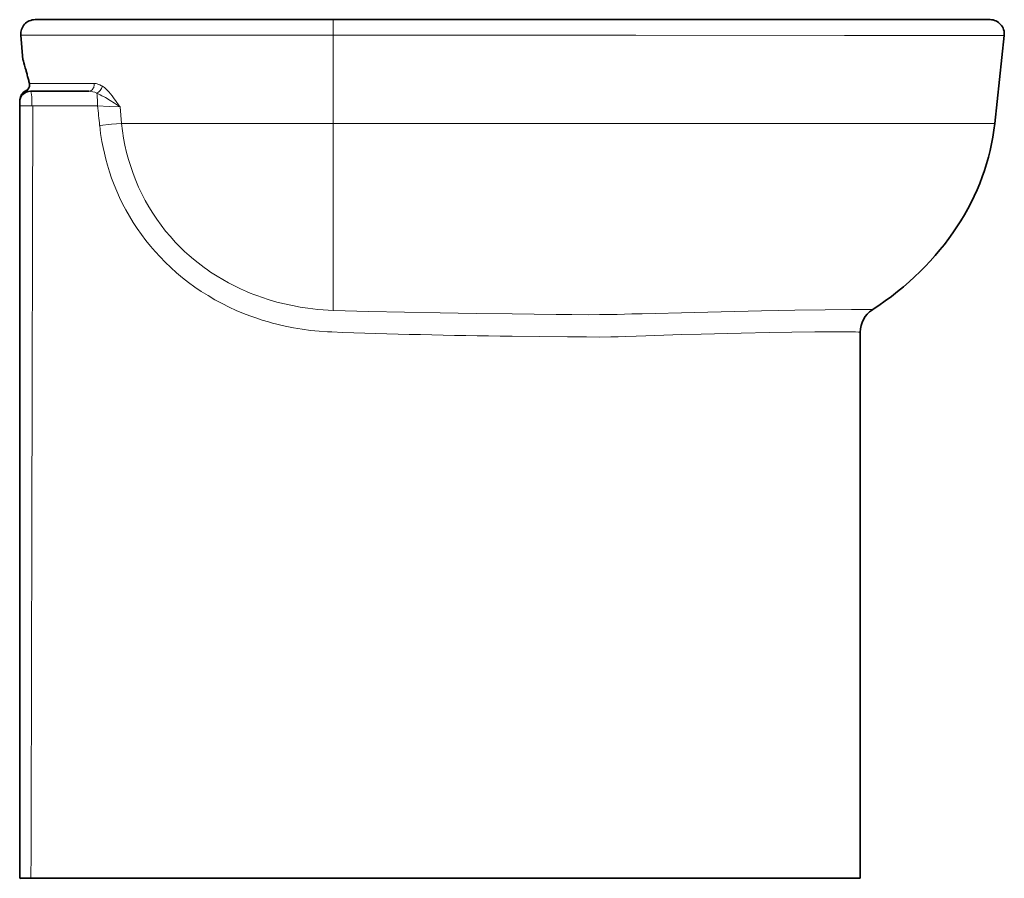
# Model space of a CAD drawing. Extents: x 45 to 330, y 27 to 283.
# Tile 4 of 4: x 193 to 330, y 152 to 271. Entities that reach past the tile are written whole.
import ezdxf

# ---------------------------------------------------------------- set-up
doc = ezdxf.new("R2010")
doc.units = 0

msp = doc.modelspace()

# ---------------------------------------------------------------- linework, layer by layer
at = {"color": 7, "lineweight": 35}
for p, q in [((194.97, 271.48), (236.61, 271.48)), ((261.6, 271.48), (236.61, 271.48)), ((278.85, 271.48), (328.4, 271.48)), ((192.82, 151.52), (192.82, 259.46)), ((310.27, 151.52), (310.26, 225.1)), ((310.27, 151.52), (310.26, 225.1)), ((273.85, 151.53), (310.27, 151.52))]:
    msp.add_line(p, q, dxfattribs=at)
at = {"color": 7, "lineweight": 35, "ltscale": 0.431093}
msp.add_line((278.85, 271.48), (261.6, 271.48), dxfattribs=at)
at = {"color": 7, "lineweight": 13}
for p, q in [((192.98, 269.3), (236.61, 269.3)), ((236.61, 269.3), (261.61, 269.3)), ((207.45, 256.99), (236.61, 256.99)), ((236.61, 256.99), (261.61, 256.99)), ((278.91, 256.99), (329.07, 256.99))]:
    msp.add_line(p, q, dxfattribs=at)
at = {"color": 7, "lineweight": 35, "ltscale": 0.086624}
msp.add_line((193.28, 265.85), (192.98, 269.3), dxfattribs=at)
at = {"color": 7, "lineweight": 13, "ltscale": 0.30787}
msp.add_line((236.61, 269.3), (236.61, 256.99), dxfattribs=at)
at = {"color": 7, "lineweight": 13, "ltscale": 0.432479}
for p, q in [((278.91, 269.3), (261.61, 269.3)), ((261.61, 256.99), (278.91, 256.99))]:
    msp.add_line(p, q, dxfattribs=at)
at = {"color": 7, "lineweight": 35, "ltscale": 0.308657}
msp.add_line((329.07, 256.99), (330.39, 269.26), dxfattribs=at)
at = {"color": 7, "lineweight": 35, "ltscale": 0.00118}
msp.add_line((193.28, 265.85), (193.3, 265.8), dxfattribs=at)
at = {"color": 7, "lineweight": 35, "ltscale": 0.003525}
msp.add_line((193.3, 265.8), (193.34, 265.67), dxfattribs=at)
at = {"color": 7, "lineweight": 35, "ltscale": 0.005832}
msp.add_line((193.34, 265.67), (193.4, 265.45), dxfattribs=at)
at = {"color": 7, "lineweight": 35, "ltscale": 0.008074}
msp.add_line((193.4, 265.45), (193.49, 265.14), dxfattribs=at)
at = {"color": 7, "lineweight": 13, "ltscale": 0.226781}
msp.add_line((203.24, 262.56), (194.17, 262.56), dxfattribs=at)
at = {"color": 7, "lineweight": 35, "ltscale": 0.203584}
msp.add_line((194.32, 261.48), (202.46, 261.48), dxfattribs=at)
at = {"color": 7, "lineweight": 35, "ltscale": 0.000370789}
msp.add_line((192.82, 260.12), (192.82, 260.13), dxfattribs=at)
at = {"color": 7, "lineweight": 35, "ltscale": 0.003943}
msp.add_line((192.82, 259.98), (192.82, 260.13), dxfattribs=at)
at = {"color": 7, "lineweight": 35, "ltscale": 0.012846}
msp.add_line((192.82, 259.46), (192.82, 259.98), dxfattribs=at)
at = {"color": 7, "lineweight": 13, "ltscale": 0.058133}
msp.add_line((206.84, 259.3), (207.06, 256.99), dxfattribs=at)
at = {"color": 7, "lineweight": 13, "ltscale": 0.009813}
msp.add_line((207.06, 256.99), (207.45, 256.99), dxfattribs=at)
at = {"color": 7, "lineweight": 13, "ltscale": 0.008676}
msp.add_line((236.6, 231.21), (236.6, 230.86), dxfattribs=at)
at = {"color": 7, "lineweight": 13, "ltscale": 0.001172}
msp.add_line((261.65, 230.36), (261.61, 230.36), dxfattribs=at)
at = {"color": 7, "lineweight": 13, "ltscale": 0.001297}
msp.add_line((261.61, 227.25), (261.55, 227.25), dxfattribs=at)
at = {"color": 7, "lineweight": 35, "ltscale": 0.067653}
msp.add_line((310.26, 225.1), (310.26, 227.81), dxfattribs=at)
msp.add_line((310.26, 225.1), (310.26, 227.81), dxfattribs=at)
at = {"color": 7, "lineweight": 35, "ltscale": 0.001668}
for p, q in [((192.82, 151.52), (192.89, 151.52)), ((192.89, 151.52), (192.82, 151.52))]:
    msp.add_line(p, q, dxfattribs=at)
at = {"color": 7, "lineweight": 35, "ltscale": 0.000901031}
for p, q in [((194.32, 151.53), (194.29, 151.53)), ((194.29, 151.53), (194.32, 151.53))]:
    msp.add_line(p, q, dxfattribs=at)
at = {"color": 7, "lineweight": 35, "ltscale": 0.306151}
for p, q in [((273.85, 151.53), (261.61, 151.53)), ((261.61, 151.53), (273.85, 151.53))]:
    msp.add_line(p, q, dxfattribs=at)
at = {"color": 7, "lineweight": 35, "ltscale": 4.04358e-05}
msp.add_line((310.26, 151.52), (310.27, 151.52), dxfattribs=at)
at = {"color": 7, "lineweight": 35, "ltscale": 3.05176e-05}
msp.add_line((310.27, 151.52), (310.27, 151.52), dxfattribs=at)
at = {"color": 7, "lineweight": 35, "ltscale": 6.10352e-06}
msp.add_line((310.27, 151.52), (310.27, 151.52), dxfattribs=at)
msp.add_line((310.27, 151.52), (310.27, 151.52), dxfattribs=at)
at = {"color": 7, "lineweight": 35, "ltscale": 2.97546e-05}
msp.add_line((310.27, 151.52), (310.27, 151.52), dxfattribs=at)
at = {"color": 7, "lineweight": 13}
for points in [[(278.91, 269.3), (308.08, 269.29), (330.39, 269.26)], [(194.54, 259.42), (194.53, 260.04), (194.5, 260.64), (194.46, 261.03), (194.43, 261.2), (194.41, 261.31), (194.38, 261.4), (194.36, 261.44), (194.35, 261.46), (194.33, 261.47), (194.32, 261.48)], [(203.24, 262.56), (203.23, 262.34), (203.22, 262.23), (203.19, 262.12), (203.16, 262.02), (203.11, 261.93), (203.03, 261.8), (202.94, 261.68), (202.83, 261.59), (202.71, 261.53), (202.59, 261.49), (202.46, 261.48)], [(202.46, 261.48), (202.75, 261.46), (203.03, 261.41), (203.31, 261.33), (203.58, 261.22)], [(203.24, 262.56), (203.36, 262.56), (203.49, 262.54), (203.63, 262.52), (203.76, 262.48), (204.02, 262.38), (204.27, 262.25), (204.39, 262.17)], [(206.84, 259.3), (206.74, 259.45), (206.22, 260.18), (206.03, 260.44), (205.74, 260.82), (205.51, 261.11), (205.26, 261.39), (205.08, 261.58), (204.9, 261.76), (204.65, 261.98), (204.39, 262.17)], [(203.58, 261.22), (203.63, 260.95), (203.66, 260.62), (203.69, 260.27), (203.71, 259.89), (203.71, 259.45)], [(206.84, 259.3), (206.75, 259.37), (206.65, 259.43), (206.07, 259.81), (205.45, 260.2), (204.79, 260.59), (204.32, 260.85), (204.08, 260.98), (203.71, 261.16), (203.58, 261.22)], [(194.54, 259.42), (193.44, 259.43), (193, 259.44), (192.85, 259.45), (192.83, 259.46), (192.82, 259.46), (192.82, 259.46), (192.82, 259.46), (192.82, 259.46)], [(203.71, 259.45), (205.34, 259.37), (206.84, 259.3)], [(204, 256.71), (205.65, 256.87), (207.06, 256.99)], [(236.43, 227.85), (235.84, 227.87), (234.65, 227.96), (233.47, 228.07), (232.28, 228.23), (231.1, 228.43), (229.92, 228.66), (229.33, 228.79), (228.74, 228.94), (228.16, 229.09), (227.57, 229.25), (226.7, 229.51), (225.82, 229.8), (224.96, 230.11), (224.09, 230.44), (223.08, 230.87), (222.08, 231.33), (221.09, 231.83), (220.11, 232.35), (219.15, 232.92), (218.2, 233.51), (217.31, 234.12), (216.43, 234.76), (215.58, 235.42), (214.74, 236.12), (213.93, 236.85), (213.14, 237.6), (212.43, 238.33), (211.74, 239.08), (211.08, 239.85), (210.44, 240.64), (209.83, 241.46), (209.24, 242.29), (208.69, 243.15), (208.16, 244.02), (207.65, 244.9), (207.2, 245.76), (206.78, 246.64), (206.38, 247.52), (206.01, 248.42), (205.67, 249.33), (205.36, 250.24), (205.08, 251.17), (204.85, 251.99), (204.65, 252.81), (204.47, 253.64), (204.31, 254.47), (204.22, 255.03), (204.13, 255.59), (204, 256.71)], [(207.06, 256.99), (207.18, 255.96), (207.34, 254.94), (207.53, 253.93), (207.76, 252.93), (208.02, 251.93), (208.33, 250.95), (208.66, 249.97), (209.03, 249.01), (209.44, 248.06), (209.88, 247.13), (210.36, 246.21), (210.87, 245.32), (211.41, 244.45), (211.98, 243.59), (212.58, 242.76), (213.21, 241.95), (213.87, 241.17), (214.56, 240.41), (215.28, 239.67), (215.87, 239.1), (216.48, 238.55), (217.1, 238.02), (217.74, 237.5), (218.17, 237.17), (218.6, 236.85), (219.05, 236.53), (219.5, 236.22), (220.4, 235.64), (221.2, 235.16), (222.01, 234.71), (222.84, 234.28), (223.66, 233.88), (224.5, 233.51), (225.02, 233.29), (225.55, 233.08), (226.08, 232.88), (226.62, 232.69), (227.69, 232.34), (228.76, 232.03), (229.84, 231.76), (230.92, 231.53), (232, 231.33), (233.09, 231.16), (233.79, 231.07), (234.5, 231), (235.22, 230.94), (235.94, 230.89), (236.6, 230.86)], [(236.61, 256.99), (236.6, 235.06), (236.6, 231.21)], [(236.6, 230.86), (241.59, 230.72), (246.59, 230.6), (251.59, 230.5), (256.6, 230.42), (261.61, 230.36)], [(261.65, 230.36), (267.79, 230.3), (269.98, 230.28), (272.23, 230.26), (273.85, 230.27)], [(273.85, 230.27), (274.34, 230.27), (275.33, 230.28), (276.31, 230.3), (278.35, 230.36), (278.91, 230.37)], [(278.91, 230.37), (279.79, 230.4), (287.09, 230.58), (296.45, 230.79), (301.13, 230.88), (305.36, 230.95), (309.05, 230.99), (310.79, 231), (311.39, 230.99), (311.78, 230.98), (311.9, 230.97), (311.95, 230.96), (311.96, 230.95), (311.97, 230.95), (311.97, 230.95), (311.97, 230.95), (311.97, 230.95), (311.96, 230.94)], [(273.85, 227.14), (272.01, 227.15), (269.35, 227.17), (261.61, 227.25)], [(278.97, 227.28), (277.44, 227.22), (276.43, 227.19), (275.41, 227.16), (273.85, 227.14)], [(278.97, 227.28), (280.31, 227.32), (285.34, 227.48), (288.06, 227.56), (293.64, 227.69), (297.61, 227.77), (300.69, 227.81), (303.9, 227.85), (307.46, 227.87), (309.05, 227.86), (309.62, 227.85), (310.01, 227.84), (310.14, 227.83), (310.25, 227.82), (310.26, 227.81), (310.26, 227.81), (310.26, 227.81), (310.26, 227.81)]]:
    msp.add_lwpolyline(points, dxfattribs=at)
at = {"color": 7, "lineweight": 35}
for points in [[(193.71, 261.57), (193.6, 261.51), (193.5, 261.44), (193.32, 261.3), (193.16, 261.13), (193.08, 261.01), (193.01, 260.89)], [(194.19, 262.42), (194.19, 262.24), (194.17, 262.15), (194.15, 262.06), (194.11, 261.97), (194.07, 261.89), (193.99, 261.78), (193.89, 261.68)], [(261.61, 151.53), (216.75, 151.52), (194.32, 151.53)], [(194.32, 151.53), (248.17, 151.53), (261.61, 151.53)], [(310.27, 151.52), (291.97, 151.52), (278.4, 151.53), (273.85, 151.53)]]:
    msp.add_lwpolyline(points, dxfattribs=at)
for centre, radius, start, end in [((194.97, 269.48), 2, 90, 185), ((328.4, 269.48), 2, 353.8828, 90), ((143.72, 250.76), 51.81, 15.6622, 16.1146), ((144.35, 250.93), 51.16, 15.116, 15.6655), ((145.15, 251.14), 50.33, 14.4729, 15.1183), ((146.06, 251.37), 49.39, 13.7355, 14.4746), ((146.94, 251.59), 48.49, 13.0795, 13.736), ((194.32, 259.98), 1.5, 90, 180), ((193.34, 262.35), 0.866, 295.3578, 309.6694), ((193.19, 262.34), 1, 4.9188, 13.129), ((194.44, 260.13), 1.62, 152.0282, 179.6404), ((314.01, 227.81), 3.75, 123.1166, 180.007), ((314.01, 227.81), 3.75, 123.1166, 180.007), ((194.55, -61.26), 212.78, 90.0715, 90.4477), ((194.55, -61.57), 213.1, 90.0718, 90.4475)]:
    msp.add_arc(centre, radius, start, end, dxfattribs=at)
at = {"color": 7, "lineweight": 13}
for centre, radius, start, end in [((194.32, 263.61), 2.13, 253.2396, 269.8413), ((-1139341.12, 2914.34), 1139538.87, 359.86108597, 359.86651093), ((276.66, -25862.3), 26121.85, 90.16002, 90.180128), ((3159.79, 565.86), 2971.92, 185.91793, 185.97097)]:
    msp.add_arc(centre, radius, start, end, dxfattribs=at)
for centre, major_axis, ratio, start_param, end_param in [((236.61, 269.48), (0, -2), 0.000898, 1.48353, 3.141592), ((203.64, 262.09), (-0.55, -0.835), 0.656915, 0.704528, 2.075334), ((272.46, 237.87), (104.46, -0.01), 0.102214, 4.360303, 4.60785)]:
    msp.add_ellipse(centre, major_axis=major_axis, ratio=ratio, start_param=start_param, end_param=end_param, dxfattribs=at)
at = {"color": 7, "lineweight": 35}
msp.add_ellipse((283.36, 260.23), major_axis=(45.88, 0.06), ratio=0.816629, start_param=5.384276, end_param=6.194772, dxfattribs=at)

doc.saveas('drawing.dxf')
